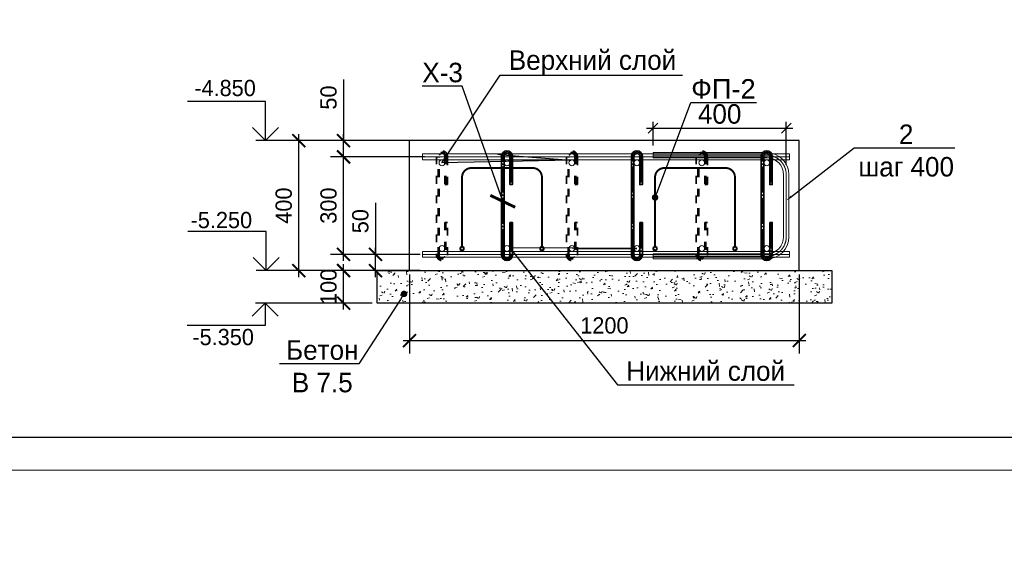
# Model space of a CAD drawing. Header units: millimetres. Extents: x -33345 to 4712671, y -3392 to 121473.
# Tile 142 of 256: x 835595 to 850755, y 43253 to 51434. Entities that reach past the tile are written whole.
import ezdxf
from ezdxf import colors
from ezdxf.entities.mleader import LeaderData, LeaderLine
from ezdxf.math import Vec2, Vec3

# ---------------------------------------------------------------- set-up
doc = ezdxf.new("R2010")
doc.units = ezdxf.units.MM
doc.linetypes.add('ACAD_ISO03W100', pattern=[30, 12, -18])
doc.linetypes.add('ГОСТ 2.303 5', pattern=[24, 20, -1.5, 1, -1.5])
for name, color, linetype, lineweight in [('Lina', 7, 'Continuous', 20), ('w-hatch', 7, 'Continuous', 0), ('w-line', 7, 'Continuous', 0), ('w-Армирования', 172, 'Continuous', 30), ('КЖ Текст', 250, 'Continuous', 15), ('СПДС_w-ось', 4, 'Continuous', 0)]:
    doc.layers.add(name, color=color, linetype=linetype, lineweight=lineweight)
doc.layers.add('СПДС_РАЗМЕРЫ', color=7, linetype='Continuous')
doc.styles.add('#_text', font='CS_Gost2304.shx')
doc.styles.add('ISO', font='isocpeui.ttf')
doc.styles.get("Standard").update_dxf_attribs({"font": 'arial.ttf'})
doc.styles.add('X-U-RW-01$0$StyleROMANS', font='GOTHIC.TTF')
doc.dimstyles.new('#_black', dxfattribs={"dimscale": 100, "dimtxt": 2.5, "dimasz": 2, "dimexe": 2, "dimexo": 0.625, "dimgap": 1, "dimtad": 1, "dimdec": 0, "dimtxsty": '#_text', "dimblk": 'ARCHTICK', "dimblk1": 'ARCHTICK', "dimblk2": 'DOT', "dimcen": 2.5, "dimdle": 1, "dimadec": 0, "dimazin": 2, "dimtfac": 0.75, "dimtdec": 0, "dimtmove": 1, "dimatfit": 3, "dimfxl": 1, "dimtfill": 1, "dimtolj": 1, "dimarcsym": 1})
doc.dimstyles.new('М100', dxfattribs={"dimscale": 100, "dimtxt": 3, "dimasz": 1.5, "dimexe": 1, "dimexo": 1.5, "dimgap": 0.6, "dimtad": 1, "dimdec": 0, "dimtxsty": 'Standard', "dimblk": 'OBLIQUE', "dimcen": 2.5, "dimdle": 1, "dimadec": 0, "dimazin": 0, "dimtfac": 1, "dimtdec": 0, "dimtmove": 0, "dimatfit": 3, "dimldrblk": 'OBLIQUE', "dimfxl": 1.25, "dimarcsym": 0})

# ---------------------------------------------------------------- blocks, each defined once
blk = doc.blocks.new('awe4tD')
at = {"layer": 'Lina', "ltscale": 10}
blk.add_lwpolyline([(-44239015, 22734378), (-44314815, 22734378), (-44314815, 22776378), (-44239015, 22776378)], close=True, dxfattribs=at)
at = {"layer": 'Lina', "lineweight": 30, "ltscale": 10}
blk.add_lwpolyline([(-44239515, 22734878), (-44312815, 22734878), (-44312815, 22775878), (-44239515, 22775878)], close=True, dxfattribs=at)
blk = doc.blocks.new('_ArchTick')
at = {"color": 0, "linetype": 'ByBlock', "const_width": 0.15}
blk.add_lwpolyline([(-0.5, -0.5), (0.5, 0.5)], dxfattribs=at)
blk = doc.blocks.new('*D2786')
at = {"layer": 'Defpoints', "color": 0, "transparency": 16777216}
for p in [(840582, 47572), (841825, 47572), (840855, 47072)]:
    blk.add_point(p, dxfattribs=at)
at = {"layer": 'СПДС_РАЗМЕРЫ', "color": 0, "lineweight": -2, "transparency": 16777216}
for p, q in [((840582, 46972), (840582, 47672)), ((841763, 47572), (840382, 47572)), ((840792, 47072), (840382, 47072))]:
    blk.add_line(p, q, dxfattribs=at)
at = {"layer": 'СПДС_РАЗМЕРЫ', "color": 0, "lineweight": 9, "transparency": 16777216, "insert": (840351, 47322), "char_height": 250, "attachment_point": 5, "rotation": 90, "style": 'X-U-RW-01$0$StyleROMANS', "bg_fill": 3, "box_fill_scale": 1.1, "bg_fill_color": 256, "bg_fill_true_color": 13158600, "bg_fill_transparency": 0}
blk.add_mtext('\\A1;100', dxfattribs=at)
at = {"layer": 'СПДС_РАЗМЕРЫ', "color": 0, "lineweight": -2, "transparency": 16777216, "xscale": 200, "yscale": 200, "zscale": 200}
for p, rotation in [((840582, 47572), 90), ((840582, 47072), 270)]:
    blk.add_blockref('_ArchTick', p, dxfattribs=dict(at, rotation=rotation))
blk = doc.blocks.new('_Dot')
at = {"color": 0, "linetype": 'ByBlock', "lineweight": -2}
blk.add_line((-0.5, 0), (-1, 0), dxfattribs=at)
at = {"color": 0, "linetype": 'ByBlock', "const_width": 0.5}
blk.add_lwpolyline([(-0.25, 0, 1), (0.25, 0, 1)], format="xyb", close=True, dxfattribs=at)
blk = doc.blocks.new('*D2787')
at = {"layer": 'Defpoints', "color": 0, "transparency": 16777216}
for p in [(839893, 49572), (841897, 49572), (841825, 47572)]:
    blk.add_point(p, dxfattribs=at)
at = {"layer": 'СПДС_РАЗМЕРЫ', "color": 0, "lineweight": -2, "transparency": 16777216}
for p, q in [((841835, 49572), (839693, 49572)), ((839893, 47472), (839893, 49672)), ((841763, 47572), (839693, 47572))]:
    blk.add_line(p, q, dxfattribs=at)
at = {"layer": 'СПДС_РАЗМЕРЫ', "color": 0, "lineweight": -2, "transparency": 16777216, "xscale": 200, "yscale": 200, "zscale": 200}
for p, rotation in [((839893, 49572), 90), ((839893, 47572), 270)]:
    blk.add_blockref('_ArchTick', p, dxfattribs=dict(at, rotation=rotation))
at = {"layer": 'СПДС_РАЗМЕРЫ', "color": 0, "lineweight": 9, "transparency": 16777216, "insert": (839661, 48572), "char_height": 250, "attachment_point": 5, "rotation": 90, "style": 'X-U-RW-01$0$StyleROMANS', "bg_fill": 3, "box_fill_scale": 1.1, "bg_fill_color": 256, "bg_fill_true_color": 13158600, "bg_fill_transparency": 0}
blk.add_mtext('\\A1;400', dxfattribs=at)
blk = doc.blocks.new('*D1240')
at = {"layer": 'Defpoints', "color": 0, "transparency": 16777216}
for p in [(841073, 47822), (841825, 47822), (841825, 47572)]:
    blk.add_point(p, dxfattribs=at)
at = {"layer": 'СПДС_РАЗМЕРЫ', "color": 0, "lineweight": -2, "transparency": 16777216}
for p, q in [((841073, 48614), (841073, 47822)), ((841073, 47472), (841073, 47922)), ((841763, 47822), (840873, 47822)), ((841763, 47572), (840873, 47572))]:
    blk.add_line(p, q, dxfattribs=at)
at = {"layer": 'СПДС_РАЗМЕРЫ', "color": 0, "lineweight": -2, "transparency": 16777216, "xscale": 200, "yscale": 200, "zscale": 200}
for p, rotation in [((841073, 47822), 90), ((841073, 47572), 270)]:
    blk.add_blockref('_ArchTick', p, dxfattribs=dict(at, rotation=rotation))
at = {"layer": 'СПДС_РАЗМЕРЫ', "color": 0, "lineweight": 9, "transparency": 16777216, "insert": (840841, 48333), "char_height": 250, "attachment_point": 5, "rotation": 90, "style": 'X-U-RW-01$0$StyleROMANS', "bg_fill": 3, "box_fill_scale": 1.1, "bg_fill_color": 256, "bg_fill_true_color": 13158600, "bg_fill_transparency": 0}
blk.add_mtext('\\A1;50', dxfattribs=at)
blk = doc.blocks.new('*D1241')
at = {"layer": 'Defpoints', "color": 0, "transparency": 16777216}
for p in [(840582, 49322), (841897, 49322), (841825, 47822)]:
    blk.add_point(p, dxfattribs=at)
at = {"layer": 'СПДС_РАЗМЕРЫ', "color": 0, "lineweight": -2, "transparency": 16777216}
for p, q in [((840582, 47722), (840582, 49422)), ((841835, 49322), (840382, 49322)), ((841763, 47822), (840382, 47822))]:
    blk.add_line(p, q, dxfattribs=at)
at = {"layer": 'СПДС_РАЗМЕРЫ', "color": 0, "lineweight": -2, "transparency": 16777216, "xscale": 200, "yscale": 200, "zscale": 200}
for p, rotation in [((840582, 49322), 90), ((840582, 47822), 270)]:
    blk.add_blockref('_ArchTick', p, dxfattribs=dict(at, rotation=rotation))
at = {"layer": 'СПДС_РАЗМЕРЫ', "color": 0, "lineweight": 9, "transparency": 16777216, "insert": (840351, 48572), "char_height": 250, "attachment_point": 5, "rotation": 90, "style": 'X-U-RW-01$0$StyleROMANS', "bg_fill": 3, "box_fill_scale": 1.1, "bg_fill_color": 256, "bg_fill_true_color": 13158600, "bg_fill_transparency": 0}
blk.add_mtext('\\A1;300', dxfattribs=at)
blk = doc.blocks.new('*D1242')
at = {"layer": 'Defpoints', "color": 0, "transparency": 16777216}
for p in [(840582, 49572), (841897, 49572), (841897, 49322)]:
    blk.add_point(p, dxfattribs=at)
at = {"layer": 'СПДС_РАЗМЕРЫ', "color": 0, "lineweight": -2, "transparency": 16777216}
for p, q in [((840582, 50515), (840582, 49572)), ((841835, 49572), (840382, 49572)), ((840582, 49222), (840582, 49672)), ((841835, 49322), (840382, 49322))]:
    blk.add_line(p, q, dxfattribs=at)
at = {"layer": 'СПДС_РАЗМЕРЫ', "color": 0, "lineweight": -2, "transparency": 16777216, "xscale": 200, "yscale": 200, "zscale": 200}
for p, rotation in [((840582, 49572), 90), ((840582, 49322), 270)]:
    blk.add_blockref('_ArchTick', p, dxfattribs=dict(at, rotation=rotation))
at = {"layer": 'СПДС_РАЗМЕРЫ', "color": 0, "lineweight": 9, "transparency": 16777216, "insert": (840351, 50235), "char_height": 250, "attachment_point": 5, "rotation": 90, "style": 'X-U-RW-01$0$StyleROMANS', "bg_fill": 3, "box_fill_scale": 1.1, "bg_fill_color": 256, "bg_fill_true_color": 13158600, "bg_fill_transparency": 0}
blk.add_mtext('\\A1;50', dxfattribs=at)
blk = doc.blocks.new('*D2788')
at = {"layer": 'Defpoints', "color": 0, "transparency": 16777216}
for p in [(841597, 47572), (847597, 47572), (847597, 46496)]:
    blk.add_point(p, dxfattribs=at)
at = {"layer": 'СПДС_РАЗМЕРЫ', "color": 0, "lineweight": -2, "transparency": 16777216}
for p, q in [((841597, 47510), (841597, 46296)), ((847597, 47510), (847597, 46296)), ((841497, 46496), (847697, 46496))]:
    blk.add_line(p, q, dxfattribs=at)
at = {"layer": 'СПДС_РАЗМЕРЫ', "color": 0, "lineweight": -2, "transparency": 16777216, "xscale": 200, "yscale": 200, "zscale": 200, "rotation": 180}
blk.add_blockref('_ArchTick', (841597, 46496), dxfattribs=at)
at = {"layer": 'СПДС_РАЗМЕРЫ', "color": 0, "lineweight": -2, "transparency": 16777216, "xscale": 200, "yscale": 200, "zscale": 200}
blk.add_blockref('_ArchTick', (847597, 46496), dxfattribs=at)
at = {"layer": 'СПДС_РАЗМЕРЫ', "color": 0, "lineweight": 9, "transparency": 16777216, "insert": (844597, 46727), "char_height": 250, "attachment_point": 5, "style": 'X-U-RW-01$0$StyleROMANS', "bg_fill": 3, "box_fill_scale": 1.1, "bg_fill_color": 256, "bg_fill_true_color": 13158600, "bg_fill_transparency": 0}
blk.add_mtext('\\A1;1200', dxfattribs=at)
blk = doc.blocks.new('_Oblique')
at = {"color": 0, "linetype": 'ByBlock', "lineweight": -2}
blk.add_line((-0.5, -0.5), (0.5, 0.5), dxfattribs=at)
blk = doc.blocks.new('*D2808')
at = {"layer": 'Defpoints', "color": 0, "ltscale": 4, "transparency": 16777216}
for p in [(847397, 49764), (845347, 49348), (847397, 49048)]:
    blk.add_point(p, dxfattribs=at)
at = {"layer": 'СПДС_РАЗМЕРЫ', "color": 0, "lineweight": -2, "ltscale": 4, "transparency": 16777216}
for p, q in [((845247, 49764), (847497, 49764)), ((845347, 49498), (845347, 49864)), ((847397, 49198), (847397, 49864))]:
    blk.add_line(p, q, dxfattribs=at)
at = {"layer": 'СПДС_РАЗМЕРЫ', "color": 0, "lineweight": -2, "ltscale": 4, "transparency": 16777216, "xscale": 150, "yscale": 150, "zscale": 150, "rotation": 180}
blk.add_blockref('_Oblique', (845347, 49764), dxfattribs=at)
at = {"layer": 'СПДС_РАЗМЕРЫ', "color": 0, "lineweight": -2, "ltscale": 4, "transparency": 16777216, "xscale": 150, "yscale": 150, "zscale": 150}
blk.add_blockref('_Oblique', (847397, 49764), dxfattribs=at)
at = {"layer": 'СПДС_РАЗМЕРЫ', "color": 0, "ltscale": 4, "transparency": 16777216, "insert": (846372, 49981), "char_height": 300, "attachment_point": 5, "style": 'X-U-RW-01$0$StyleROMANS'}
blk.add_mtext('400', dxfattribs=at)

msp = doc.modelspace()

# ---------------------------------------------------------------- linework, layer by layer
at = {"linetype": 'Continuous', "lineweight": 25, "ltscale": 100}
for p, q in [((839379.195, 50172.197), (838176.695, 50172.197)), ((839379.195, 49572.197), (839379.195, 50172.197)), ((839387.726, 48172.197), (838185.226, 48172.197)), ((839387.726, 47572.197), (839387.726, 48172.197)), ((839373.82, 47072.197), (839373.82, 46728.581)), ((839373.82, 46728.581), (838171.32, 46728.581))]:
    msp.add_line(p, q, dxfattribs=at)
at = {"color": 0, "lineweight": 30, "ltscale": 100}
msp.add_lwpolyline([(847597.23, 49572.197), (845447.23, 49572.197), (841597.23, 49572.197)], dxfattribs=at)
at = {"color": 177, "true_color": 0x293189, "const_width": 30}
for points in [[(842405.894, 47932.913), (842405.894, 49008.123, -0.40493117), (842544.397, 49151.103), (843494.406, 49151.103, -0.406748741), (843635.651, 49013.421), (843635.651, 47932.913)], [(845377.474, 47932.913), (845377.474, 49008.123, -0.40493117), (845515.978, 49151.103), (846465.986, 49151.103, -0.406748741), (846607.231, 49013.421), (846607.231, 47932.913)], [(842405.894, 47939.15, -1), (842405.894, 47883.916, -1), (842405.894, 47939.15, -1)], [(843635.651, 47939.15, -1), (843635.651, 47883.916, -1), (843635.651, 47939.15, -1)], [(845377.474, 47939.15, -1), (845377.474, 47883.916, -1), (845377.474, 47939.15, -1)], [(846607.231, 47939.15, -1), (846607.231, 47883.916, -1), (846607.231, 47939.15, -1)]]:
    msp.add_lwpolyline(points, format="xyb", dxfattribs=at)
at = {"linetype": 'Continuous', "lineweight": 25, "ltscale": 100}
msp.add_lwpolyline([(839573.82, 46872.197), (839373.82, 47072.197), (839173.82, 46872.197)], dxfattribs=at)
at = {"layer": 'w-line', "color": 0, "lineweight": 30, "ltscale": 100}
msp.add_lwpolyline([(847597.23, 47572.197), (847597.23, 49572.197)], dxfattribs=at)
at = {"layer": 'w-Армирования', "color": 0, "lineweight": 15, "ltscale": 100}
for points in [[(841797.23, 49367.197), (847447.23, 49367.197), (847447.23, 49277.197), (841797.23, 49277.197)], [(841797.23, 47777.197), (847447.23, 47777.197), (847447.23, 47867.197), (841797.23, 47867.197)]]:
    msp.add_lwpolyline(points, dxfattribs=at)
at = {"layer": 'w-Армирования', "color": 0, "linetype": 'ACAD_ISO03W100', "lineweight": 35, "ltscale": 10}
for points in [[(842142.23, 48312.93), (842142.23, 47812.197, -1), (842052.23, 47812.197), (842052.23, 49329.673, -1), (842142.23, 49329.673), (842142.23, 48896.885), (842182.23, 48896.885), (842182.23, 49329.673, 1), (842012.23, 49329.673), (842012.23, 47812.197, 1), (842182.23, 47812.197), (842182.23, 48312.93)], [(844142.23, 48312.93), (844142.23, 47812.197, -1), (844052.23, 47812.197), (844052.23, 49329.673, -1), (844142.23, 49329.673), (844142.23, 48896.885), (844182.23, 48896.885), (844182.23, 49329.673, 1), (844012.23, 49329.673), (844012.23, 47812.197, 1), (844182.23, 47812.197), (844182.23, 48312.93)], [(846142.23, 48312.93), (846142.23, 47812.197, -1), (846052.23, 47812.197), (846052.23, 49329.673, -1), (846142.23, 49329.673), (846142.23, 48896.885), (846182.23, 48896.885), (846182.23, 49329.673, 1), (846012.23, 49329.673), (846012.23, 47812.197, 1), (846182.23, 47812.197), (846182.23, 48312.93)]]:
    msp.add_lwpolyline(points, format="xyb", close=True, dxfattribs=at)
at = {"layer": 'w-Армирования', "color": 0, "lineweight": 35, "ltscale": 20}
for points in [[(843142.23, 48312.93), (843142.23, 47812.197, -1), (843052.23, 47812.197), (843052.23, 49329.673, -1), (843142.23, 49329.673), (843142.23, 48896.885), (843182.23, 48896.885), (843182.23, 49329.673, 1), (843012.23, 49329.673), (843012.23, 47812.197, 1), (843182.23, 47812.197), (843182.23, 48312.93)], [(845142.23, 48312.93), (845142.23, 47812.197, -1), (845052.23, 47812.197), (845052.23, 49329.673, -1), (845142.23, 49329.673), (845142.23, 48896.885), (845182.23, 48896.885), (845182.23, 49329.673, 1), (845012.23, 49329.673), (845012.23, 47812.197, 1), (845182.23, 47812.197), (845182.23, 48312.93)], [(847142.23, 48312.93), (847142.23, 47812.197, -1), (847052.23, 47812.197), (847052.23, 49329.673, -1), (847142.23, 49329.673), (847142.23, 48896.885), (847182.23, 48896.885), (847182.23, 49329.673, 1), (847012.23, 49329.673), (847012.23, 47812.197, 1), (847182.23, 47812.197), (847182.23, 48312.93)]]:
    msp.add_lwpolyline(points, format="xyb", close=True, dxfattribs=at)
at = {"layer": 'w-Армирования', "color": 0, "lineweight": 15, "ltscale": 100}
msp.add_lwpolyline([(845347.65, 47752.197), (847097.23, 47752.197, 0.414213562), (847437.23, 48092.197), (847437.23, 49047.877, 0.414213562), (847097.23, 49387.877), (845347.194, 49387.877), (845347.194, 49307.877), (847097.23, 49307.877, -0.414213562), (847357.23, 49047.877), (847357.23, 48092.197, -0.414213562), (847097.23, 47832.197), (845347.65, 47832.197)], format="xyb", close=True, dxfattribs=at)
for centre in [(842097.23, 49232.197), (843097.23, 49232.197), (844097.23, 49232.197), (845097.23, 49232.197), (846097.23, 49232.197), (847097.23, 49232.197), (842097.23, 47912.197), (843097.23, 47912.197), (844097.23, 47912.197), (845097.23, 47912.197), (846097.23, 47912.197), (847097.23, 47912.197)]:
    msp.add_circle(centre, 45, dxfattribs=at)
at = {"layer": 'СПДС_w-ось', "color": 1, "linetype": 'ГОСТ 2.303 5', "lineweight": 5}
for points in [[(841797.23, 49322.197), (847447.23, 49322.197)], [(847447.23, 47822.197), (841797.23, 47822.197)]]:
    msp.add_lwpolyline(points, dxfattribs=at)
at = {"layer": 'СПДС_w-ось', "color": 0, "linetype": 'ACAD_ISO03W100', "lineweight": 5, "ltscale": 10}
for points in [[(842162.23, 48312.93), (842162.23, 47812.197, -1), (842032.23, 47812.197), (842032.23, 49329.673, -1), (842162.23, 49329.673), (842162.23, 48896.885)], [(844162.23, 48312.93), (844162.23, 47812.197, -1), (844032.23, 47812.197), (844032.23, 49329.673, -1), (844162.23, 49329.673), (844162.23, 48896.885)], [(846162.23, 48312.93), (846162.23, 47812.197, -1), (846032.23, 47812.197), (846032.23, 49329.673, -1), (846162.23, 49329.673), (846162.23, 48896.885)]]:
    msp.add_lwpolyline(points, format="xyb", dxfattribs=at)
at = {"layer": 'СПДС_w-ось', "color": 0, "linetype": 'ГОСТ 2.303 5', "lineweight": 5, "ltscale": 20}
for points in [[(843162.23, 48312.93), (843162.23, 47812.197, -1), (843032.23, 47812.197), (843032.23, 49329.673, -1), (843162.23, 49329.673), (843162.23, 48896.885)], [(845162.23, 48312.93), (845162.23, 47812.197, -1), (845032.23, 47812.197), (845032.23, 49329.673, -1), (845162.23, 49329.673), (845162.23, 48896.885)], [(847162.23, 48312.93), (847162.23, 47812.197, -1), (847032.23, 47812.197), (847032.23, 49329.673, -1), (847162.23, 49329.673), (847162.23, 48896.885)]]:
    msp.add_lwpolyline(points, format="xyb", dxfattribs=at)
at = {"layer": 'СПДС_w-ось', "color": 1, "linetype": 'ГОСТ 2.303 5', "lineweight": 5}
msp.add_lwpolyline([(845347.194, 49347.877), (847097.23, 49347.877, -0.414213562), (847397.23, 49047.877), (847397.23, 48092.197, -0.414213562), (847097.23, 47792.197), (845347.65, 47792.197)], format="xyb", dxfattribs=at)

# ---------------------------------------------------------------- block references
msp.add_blockref('awe4tD', (45137103.28, -22689876.566))

# ---------------------------------------------------------------- texts
at = {"linetype": 'Continuous', "lineweight": 25, "ltscale": 100, "style": 'X-U-RW-01$0$StyleROMANS'}
for s, p in [('-4.850', (838282.623, 50257.588)), ('-5.250', (838225.828, 48225.493)), ('-5.350', (838253.602, 46425.286))]:
    msp.add_text(s, height=250, dxfattribs=at).set_placement(p)
at = {"layer": 'КЖ Текст', "color": 0, "insert": (830207.795, 51638.146), "char_height": 300, "width": 9524.17303, "attachment_point": 5, "style": 'X-U-RW-01$0$StyleROMANS'}
msp.add_mtext('\\pi-588.87,l600,t600;1.^IДанный лист читать совместно с л. \\P2.^IВязку поперечных стержней (хомутов) во всех пересечениях с рабочей арматурой проводить отожжённой стальной проволокой диаметром 0.8-1.2мм. \\P3.^IКонцы поперечных стержней (хомутов) заводить в тело бетона на длину не менее 50мм.\\P4.^IКонцы продольных стержней заанкеровать в торцевые колонны на длину 40d (d-длина арматурного стержня).\\P5.^IМарка стали для арматуры АIII и АI должно быть 25Г2С или 35ГС по ГОСТ 14098-91\\P{\\A1;\\C256;6.^IПосле распалубливания боковые и верхние поверхности фундамента, соприкасающиеся с грунтом, обклеить полиизолом выступающими снизу фундамента. }', dxfattribs=at)

# ---------------------------------------------------------------- dimensions: what is measured, and where the dimension line sits
at = {"layer": 'СПДС_РАЗМЕРЫ', "color": 0, "ltscale": 4}
dim = msp.add_linear_dim(base=(847397.23, 49763.789), p1=(845347.194, 49347.877), p2=(847397.23, 49047.877), text='400', dimstyle='М100', override={"dimlfac": 0.2, "dimtxsty": 'X-U-RW-01$0$StyleROMANS', "dimtmove": 1}, dxfattribs=at)
dim.commit()
dim.dimension.update_dxf_attribs({"geometry": '*D2808', "text_midpoint": (846372.212, 49981.335)})

# ---------------------------------------------------------------- leaders
at = {"lineweight": 25, "ltscale": 100}
ml = msp.add_multileader_mtext('Standard', dxfattribs=at)
ml.set_content('Верхний слой', color=256, style='X-U-RW-01$0$StyleROMANS')
ml.set_leader_properties()
ml.build(insert=Vec2(0, 0))
ml.multileader.update_dxf_attribs({"text_left_attachment_type": 6, "text_right_attachment_type": 6, "dogleg_length": 0.36, "arrow_head_size": 100})
ctx = ml.context
ctx.base_point, ctx.char_height, ctx.arrow_head_size, ctx.plane_origin = Vec3(842992.381, 50580.746), 300, 100, Vec3(846117.349, 49169.835)
ctx.left_attachment, ctx.right_attachment, ctx.text_align_type = 6, 6, 1
notes = []
notes.append((ctx, [(1, (1, 1, 0), (842992.021, 50580.746), (1, 0), 0.36, [(1, [(842925.308, 49364.067), (844080.741, 49274.067), (842092.32, 49230.582)], 0, [])])]))
ctx.mtext.insert, ctx.mtext.alignment, ctx.mtext.flow_direction = Vec3(844414.538, 50961.915), 2, 5
ml = msp.add_multileader_mtext('Standard', dxfattribs=at)
ml.set_content('ФП-2', color=256)
ml.set_leader_properties()
ml.set_arrow_properties(name='DOT')
ml.build(insert=Vec2(0, 0))
ml.multileader.update_dxf_attribs({"text_left_attachment_type": 6, "text_right_attachment_type": 6, "dogleg_length": 0.36, "arrow_head_size": 100})
ctx = ml.context
ctx.base_point, ctx.char_height, ctx.arrow_head_size, ctx.plane_origin = Vec3(845926.058, 50159.335), 300, 100, Vec3(842442.453, 52307.088)
ctx.left_attachment, ctx.right_attachment, ctx.text_align_type = 6, 6, 1
notes.append((ctx, [(0, (1, 1, 0), (845925.698, 50159.335), (1, 0), 0.36, [(1, [(845377.474, 48697.673)], 0, [])])]))
ctx.mtext.insert, ctx.mtext.width, ctx.mtext.alignment, ctx.mtext.flow_direction = Vec3(846430.077, 50519.335), 4246.65166, 2, 5
ml = msp.add_multileader_mtext('Standard', dxfattribs=at)
ml.set_content('{\\C0;2\\P}шаг 400', color=256, style='X-U-RW-01$0$StyleROMANS')
ml.set_leader_properties()
ml.build(insert=Vec2(0, 0))
ml.multileader.update_dxf_attribs({"text_left_attachment_type": 6, "text_right_attachment_type": 6, "dogleg_length": 0.36, "arrow_head_size": 100})
ctx = ml.context
ctx.base_point, ctx.char_height, ctx.arrow_head_size, ctx.plane_origin = Vec3(848443.851, 49460.66), 300, 100, Vec3(850732.548, 51164.542)
ctx.left_attachment, ctx.right_attachment, ctx.text_align_type = 6, 6, 1
notes.append((ctx, [(1, (1, 1, 0), (848443.491, 49460.66), (1, 0), 0.36, [(3, [(847397.23, 48651.582)], 0, [])])]))
ctx.mtext.insert, ctx.mtext.alignment, ctx.mtext.flow_direction = Vec3(849243.778, 49820.66), 2, 5
for ctx, leaders in notes:
    for number, flags, end, landing, length, lines in leaders:
        leader = LeaderData()
        leader.index, (leader.has_last_leader_line, leader.has_dogleg_vector, leader.attachment_direction) = number, flags
        leader.last_leader_point, leader.dogleg_vector, leader.dogleg_length = Vec3(end), Vec3(landing), length
        for number, points, colour, breaks in lines:
            line = LeaderLine()
            line.index, line.vertices, line.color, line.breaks = number, Vec3.list(points), colors.encode_raw_color(colour), breaks
            leader.lines.append(line)
        ctx.leaders.append(leader)

# ---------------------------------------------------------------- next in the draw order: dimensions: what is measured, and where the dimension line sits
at = {"layer": 'СПДС_РАЗМЕРЫ', "color": 0, "lineweight": 9}
dim = msp.add_linear_dim(base=(840582.384, 47572.197), p1=(840854.603, 47072.197), p2=(841825.243, 47572.197), angle=90, dimstyle='#_black', override={"dimlfac": 0.2, "dimtxsty": 'X-U-RW-01$0$StyleROMANS'}, dxfattribs=at)
dim.commit()
dim.dimension.update_dxf_attribs({"geometry": '*D2786', "text_midpoint": (840582.384, 47322.197), "dimtype": 160})

# ---------------------------------------------------------------- next in the draw order: linework, layer by layer
at = {"linetype": 'Continuous', "lineweight": 25, "ltscale": 100}
msp.add_line((841021.722, 47072.197), (839223.82, 47072.197), dxfattribs=at)

# ---------------------------------------------------------------- next in the draw order: dimensions: what is measured, and where the dimension line sits
at = {"layer": 'СПДС_РАЗМЕРЫ', "color": 0, "lineweight": 9}
dim = msp.add_linear_dim(base=(839892.566, 49572.197), p1=(841825.243, 47572.197), p2=(841897.172, 49572.197), angle=90, dimstyle='#_black', override={"dimlfac": 0.2, "dimtxsty": 'X-U-RW-01$0$StyleROMANS'}, dxfattribs=at)
dim.commit()
dim.dimension.update_dxf_attribs({"geometry": '*D2787', "text_midpoint": (839661.278, 48572.197)})

# ---------------------------------------------------------------- next in the draw order: linework, layer by layer
at = {"linetype": 'Continuous', "lineweight": 25, "ltscale": 100}
msp.add_line((840482.384, 47572.197), (839237.726, 47572.197), dxfattribs=at)
for points in [[(839179.195, 49772.197), (839379.195, 49572.197), (839579.195, 49772.197)], [(839187.726, 47772.197), (839387.726, 47572.197), (839587.726, 47772.197)]]:
    msp.add_lwpolyline(points, dxfattribs=at)

# ---------------------------------------------------------------- next in the draw order: dimensions: what is measured, and where the dimension line sits
at = {"layer": 'СПДС_РАЗМЕРЫ', "color": 0, "lineweight": 9}
dim = msp.add_linear_dim(base=(841072.564, 47822.197), p1=(841825.243, 47572.197), p2=(841825.243, 47822.197), angle=90, dimstyle='#_black', override={"dimlfac": 0.2, "dimtxsty": 'X-U-RW-01$0$StyleROMANS'}, dxfattribs=at)
dim.commit()
dim.dimension.update_dxf_attribs({"geometry": '*D1240', "text_midpoint": (841152.355, 48333.331), "dimtype": 160})

# ---------------------------------------------------------------- next in the draw order: hatches: boundary and pattern name
at = {"layer": 'w-hatch', "ltscale": 100}
h = msp.add_hatch(dxfattribs=at)
h.set_pattern_fill('AR-CONC', color=0, scale=2)
h.set_pattern_definition([(50, (222646135.43, -49677124.9), (364.369338, -31.87817108), [38.1, -419.1]), (355, (222646135.43, -49677124.9), (-70.48684285, 382.1136905), [30.48, -335.28116834]), (100.4514447, (222646165.8, -49677127.56), (293.8824942, 350.2355038), [32.3800176, -356.1804892]), (46.1842, (222646135.43, -49677023.3), (542.1580818, -84.0846559), [57.15, -628.65]), (96.6355576, (222646180.6, -49677030.3), (474.8082681, 494.8522492), [48.5700463, -534.2712163]), (351.18415117, (222646135.43, -49677023.3), (474.8082681, 494.8522492), [45.7199341, -502.9194638]), (21, (222646186.23, -49677048.7), (303.22878254, -204.53039637), [38.1, -419.1]), (326, (222646186.23, -49677048.7), (123.6040567, 368.37593224), [30.48, -335.28]), (71.451445, (222646211.5, -49677065.75), (426.83283856, 163.84553777), [32.3800176, -356.1798752]), (37.5, (222646135.43, -49677124.91), (6.1772065, 169.11007775), [0, -331.216, 0, -340.36, 0, -336.55]), (7.5, (222646135.43, -49677124.9), (133.63932502, 200.36114964), [0, -194.056, 0, -323.596, 0, -128.27]), (327.5, (222646022.15, -49677124.91), (271.18119033, -11.457487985), [0, -127, 0, -396.24, 0, -525.78]), (317.5, (222645971.35, -49677124.9), (296.25836277, 50.85298207), [0, -165.1, 0, -263.144, 0, -373.38])])
h.paths.add_polyline_path([(841097.23, 47072.197), (841097.23, 47572.197), (848097.23, 47572.197), (848097.23, 47072.197)])

# ---------------------------------------------------------------- next in the draw order: linework, layer by layer
at = {"layer": 'w-Армирования', "color": 0, "ltscale": 100}
msp.add_lwpolyline([(841097.23, 47572.197), (848097.23, 47572.197), (848097.23, 47072.197), (841097.23, 47072.197), (841097.23, 47572.197)], dxfattribs=at)

# ---------------------------------------------------------------- next in the draw order: dimensions: what is measured, and where the dimension line sits
at = {"layer": 'СПДС_РАЗМЕРЫ', "color": 0, "lineweight": 9}
dim = msp.add_linear_dim(base=(840582.384, 49322.197), p1=(841825.243, 47822.197), p2=(841897.172, 49322.197), angle=90, dimstyle='#_black', override={"dimlfac": 0.2, "dimtxsty": 'X-U-RW-01$0$StyleROMANS'}, dxfattribs=at)
dim.commit()
dim.dimension.update_dxf_attribs({"geometry": '*D1241', "text_midpoint": (840351.096, 48572.197)})

# ---------------------------------------------------------------- next in the draw order: linework, layer by layer
at = {"color": 0, "lineweight": 13, "ltscale": 100}
msp.add_lwpolyline([(841797.23, 47867.197), (841797.23, 47777.197)], dxfattribs=at)

# ---------------------------------------------------------------- next in the draw order: dimensions: what is measured, and where the dimension line sits
at = {"layer": 'СПДС_РАЗМЕРЫ', "color": 0, "lineweight": 9}
dim = msp.add_linear_dim(base=(840582.384, 49572.197), p1=(841897.172, 49322.197), p2=(841897.172, 49572.197), angle=90, dimstyle='#_black', override={"dimlfac": 0.2, "dimtxsty": 'X-U-RW-01$0$StyleROMANS'}, dxfattribs=at)
dim.commit()
dim.dimension.update_dxf_attribs({"geometry": '*D1242', "text_midpoint": (840427.744, 50234.664), "dimtype": 160})

# ---------------------------------------------------------------- next in the draw order: linework, layer by layer
at = {"linetype": 'Continuous', "lineweight": 25, "ltscale": 100}
msp.add_line((842416.214, 49572.197), (839229.195, 49572.197), dxfattribs=at)
at = {"color": 0, "lineweight": 30, "ltscale": 100}
msp.add_lwpolyline([(841597.23, 47572.197), (841597.23, 49572.197)], dxfattribs=at)
at = {"color": 0, "lineweight": 13, "ltscale": 100}
msp.add_lwpolyline([(841797.23, 49367.197), (841797.23, 49277.197)], dxfattribs=at)

# ---------------------------------------------------------------- next in the draw order: leaders
ml = msp.add_multileader_mtext('Standard')
ml.set_content('Х-3', color=256, style='X-U-RW-01$0$StyleROMANS')
ml.set_leader_properties()
ml.set_arrow_properties(name='ARCHTICK')
ml.build(insert=Vec2(0, 0))
ml.multileader.update_dxf_attribs({"text_left_attachment_type": 6, "text_right_attachment_type": 6, "dogleg_length": 0.36, "arrow_head_size": 300, "scale": 2})
ctx = ml.context
ctx.base_point, ctx.scale, ctx.char_height, ctx.arrow_head_size, ctx.landing_gap_size, ctx.plane_origin = Vec3(841804.805, 50410.896), 2, 300, 300, 4, Vec3(841662.667, 56891.39)
ctx.left_attachment, ctx.right_attachment, ctx.text_align_type = 6, 6, 1
notes = []
notes.append((ctx, [(1, (1, 1, 0), (842407.815, 50410.896), (-1, 0), 0.72, [(1, [(843032.23, 48638.917)], 0, [])])]))
ctx.mtext.insert, ctx.mtext.width, ctx.mtext.alignment, ctx.mtext.flow_direction = Vec3(842105.95, 50770.896), 8493.30332, 2, 5
for ctx, leaders in notes:
    for number, flags, end, landing, length, lines in leaders:
        leader = LeaderData()
        leader.index, (leader.has_last_leader_line, leader.has_dogleg_vector, leader.attachment_direction) = number, flags
        leader.last_leader_point, leader.dogleg_vector, leader.dogleg_length = Vec3(end), Vec3(landing), length
        for number, points, colour, breaks in lines:
            line = LeaderLine()
            line.index, line.vertices, line.color, line.breaks = number, Vec3.list(points), colors.encode_raw_color(colour), breaks
            leader.lines.append(line)
        ctx.leaders.append(leader)

# ---------------------------------------------------------------- next in the draw order: dimensions: what is measured, and where the dimension line sits
at = {"layer": 'СПДС_РАЗМЕРЫ', "color": 0, "lineweight": 9}
dim = msp.add_linear_dim(base=(847597.23, 46495.751), p1=(841597.23, 47572.197), p2=(847597.23, 47572.197), dimstyle='#_black', override={"dimlfac": 0.2, "dimtxsty": 'X-U-RW-01$0$StyleROMANS'}, dxfattribs=at)
dim.commit()
dim.dimension.update_dxf_attribs({"geometry": '*D2788', "text_midpoint": (844597.23, 46727.039)})

# ---------------------------------------------------------------- next in the draw order: texts
at = {"insert": (328516.802, 47688.501), "char_height": 300, "width": 15750.75644, "attachment_point": 1, "style": 'ISO'}
msp.add_mtext('\\pi2734.5;{\\H1.33333x;Примечание:\\H1.25003x; \\P\\pi0;}1. Данный лист читать совместно с листом {\\C1;КР-3.\\P}2. Бетонирование допускается после установки всех выпускаемых стержней в вертикальные конструкции.', dxfattribs=at)

# ---------------------------------------------------------------- next in the draw order: leaders
at = {"lineweight": 25, "ltscale": 100}
ml = msp.add_multileader_mtext('Standard', dxfattribs=at)
ml.set_content('Нижний слой', color=256, style='X-U-RW-01$0$StyleROMANS')
ml.set_leader_properties()
ml.build(insert=Vec2(0, 0))
ml.multileader.update_dxf_attribs({"text_left_attachment_type": 6, "text_right_attachment_type": 6, "dogleg_length": 0.36, "arrow_head_size": 100})
ctx = ml.context
ctx.base_point, ctx.char_height, ctx.arrow_head_size, ctx.plane_origin = Vec3(844799.879, 45816.962), 300, 100, Vec3(847924.846, 45516.333)
ctx.left_attachment, ctx.right_attachment, ctx.text_align_type = 6, 6, 1
notes = []
notes.append((ctx, [(1, (1, 1, 0), (844799.519, 45816.962), (1, 0), 0.36, [(1, [(844097.23, 47912.197), (845097.23, 47912.197), (843142.23, 47922.197)], 0, [])])]))
ctx.mtext.insert, ctx.mtext.alignment, ctx.mtext.flow_direction = Vec3(846156.264, 46176.962), 2, 5
ml = msp.add_multileader_mtext('Standard', dxfattribs=at)
ml.set_content('Бетон\\PВ 7.5', color=256, style='X-U-RW-01$0$StyleROMANS')
ml.set_leader_properties()
ml.set_arrow_properties(name='DOT')
ml.build(insert=Vec2(0, 0))
ml.multileader.update_dxf_attribs({"text_left_attachment_type": 6, "text_right_attachment_type": 6, "dogleg_length": 0.36, "arrow_head_size": 100})
ctx = ml.context
ctx.base_point, ctx.char_height, ctx.arrow_head_size, ctx.plane_origin = Vec3(839688.93, 46139.976), 300, 100, Vec3(838577.004, 49822.956)
ctx.left_attachment, ctx.right_attachment, ctx.text_align_type = 6, 6, 1
notes.append((ctx, [(1, (1, 1, 0), (840819.055, 46139.976), (-1, 0), 0.36, [(1, [(841512.025, 47213.541)], 0, [])])]))
ctx.mtext.insert, ctx.mtext.width, ctx.mtext.alignment, ctx.mtext.flow_direction = Vec3(840253.812, 46499.976), 4246.65166, 2, 5
for ctx, leaders in notes:
    for number, flags, end, landing, length, lines in leaders:
        leader = LeaderData()
        leader.index, (leader.has_last_leader_line, leader.has_dogleg_vector, leader.attachment_direction) = number, flags
        leader.last_leader_point, leader.dogleg_vector, leader.dogleg_length = Vec3(end), Vec3(landing), length
        for number, points, colour, breaks in lines:
            line = LeaderLine()
            line.index, line.vertices, line.color, line.breaks = number, Vec3.list(points), colors.encode_raw_color(colour), breaks
            leader.lines.append(line)
        ctx.leaders.append(leader)

doc.saveas('drawing.dxf')
